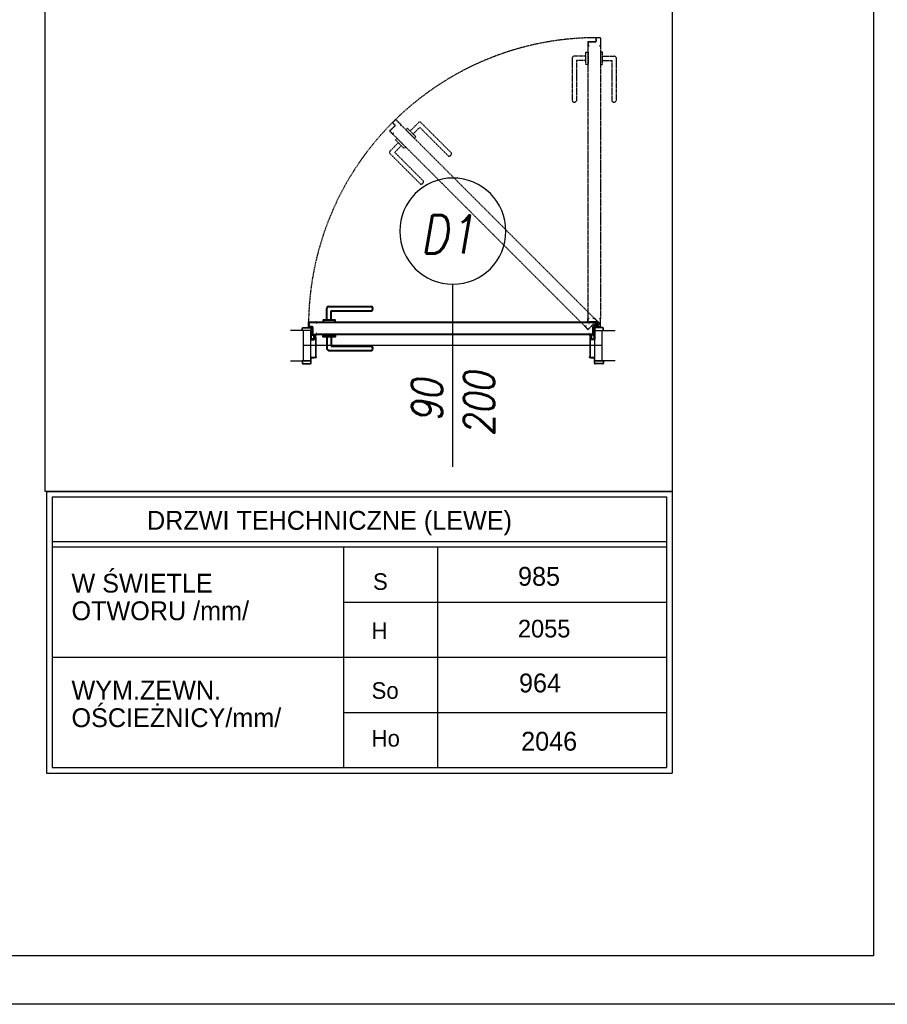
# Model space of a CAD drawing. Extents: x 678233 to 771511, y -128679 to -91169.
# Tile 27 of 62: x 762241 to 762527, y -98763 to -98438. Entities that reach past the tile are written whole.
import ezdxf
from ezdxf.enums import TextEntityAlignment as Align

# ---------------------------------------------------------------- set-up
doc = ezdxf.new("R2010")
doc.units = 0
doc.linetypes.add('DASHED', pattern=[0.75, 0.5, -0.25])
doc.linetypes.add('DASHED2', pattern=[0.375, 0.25, -0.125])
doc.layers.get('0').update_dxf_attribs({"linetype": 'CONTINUOUS'})
doc.layers.get('Defpoints').update_dxf_attribs({"linetype": 'CONTINUOUS'})
for name, color, linetype in [('01-OPIS', 2, 'CONTINUOUS'), ('DRZWI', 2, 'CONTINUOUS'), ('drzwi stalowe', 7, 'CONTINUOUS'), ('EL-WID', 8, 'DASHED2'), ('ościeżnica', 7, 'CONTINUOUS'), ('tabelka', 2, 'CONTINUOUS'), ('widokowa drzwi', 2, 'CONTINUOUS'), ('widokowa ościeżnica', 2, 'CONTINUOUS')]:
    doc.layers.add(name, color=color, linetype=linetype)
doc.layers.add('35', color=7, linetype='CONTINUOUS', lineweight=35)
doc.styles.add('SIMPLEX', font='simplex.shx', dxfattribs={"height": 15})

# ---------------------------------------------------------------- blocks, each defined once
blk = doc.blocks.new('drzwi stalowe 90 rzut')
for p, q in [((87.63, 28.03), (80.87, 28.03)), ((85.2, 18.03), (85.2, 28.03)), ((87.63, 18.03), (87.63, 28.03)), ((181.27, 28.03), (188.02, 28.03)), ((181.27, 18.03), (181.27, 28.03)), ((183.7, 18.03), (183.7, 28.03)), ((80.87, 18.03), (87.63, 18.03)), ((188.02, 18.03), (181.27, 18.03))]:
    blk.add_line(p, q)
at = {"layer": 'ościeżnica'}
for p, q in [((84.75, 28.03), (84.75, 28.78)), ((87.63, 28.03), (84.75, 28.03)), ((84.87, 28.03), (84.87, 28.78)), ((85, 29.03), (87.5, 29.03)), ((85, 28.91), (87.5, 28.91)), ((87.63, 28.78), (87.63, 25.18)), ((87.75, 28.78), (87.75, 25.18)), ((181.15, 28.78), (181.15, 25.18)), ((181.27, 28.78), (181.27, 25.18)), ((181.27, 28.03), (184.15, 28.03)), ((183.9, 29.03), (181.4, 29.03)), ((183.9, 28.91), (181.4, 28.91)), ((184.03, 28.03), (184.03, 28.78)), ((184.15, 28.03), (184.15, 28.78)), ((87.85, 25.08), (88.7, 25.08)), ((87.85, 24.96), (88.7, 24.96)), ((88.8, 25.18), (88.8, 25.91)), ((88.92, 25.18), (88.92, 25.9)), ((89.13, 25.91), (89.13, 19.28)), ((89.25, 25.91), (89.25, 19.28)), ((179.65, 25.91), (179.65, 19.28)), ((179.77, 25.91), (179.77, 19.28)), ((179.98, 25.18), (179.98, 25.9)), ((180.1, 25.18), (180.1, 25.91)), ((181.05, 25.08), (180.2, 25.08)), ((181.05, 24.96), (180.2, 24.96)), ((87.63, 18.03), (84.75, 18.03)), ((84.75, 18.03), (84.75, 17.28)), ((84.87, 18.03), (84.87, 17.28)), ((85, 17.15), (87.5, 17.15)), ((85, 17.03), (87.5, 17.03)), ((87.63, 17.28), (87.63, 18.93)), ((87.75, 17.28), (87.75, 18.93)), ((87.85, 19.15), (88.7, 19.15)), ((89, 19.15), (87.85, 19.15)), ((87.85, 19.03), (88.7, 19.03)), ((89, 19.03), (87.85, 19.03)), ((179.9, 19.15), (181.05, 19.15)), ((179.9, 19.03), (181.05, 19.03)), ((181.05, 19.15), (180.2, 19.15)), ((181.05, 19.03), (180.2, 19.03)), ((181.15, 17.28), (181.15, 18.93)), ((181.27, 17.28), (181.27, 18.93)), ((181.27, 18.03), (184.15, 18.03)), ((183.9, 17.15), (181.4, 17.15)), ((183.9, 17.03), (181.4, 17.03)), ((184.03, 18.03), (184.03, 17.28)), ((184.15, 18.03), (184.15, 17.28))]:
    blk.add_line(p, q, dxfattribs=at)
for centre, radius, start, end in [((85, 28.78), 0.25, 90, 180), ((85, 28.78), 0.13, 90, 180), ((87.5, 28.78), 0.25, 0, 90), ((87.5, 28.78), 0.13, 0, 90), ((89.02, 25.91), 0.225, 90, 180), ((89.02, 25.91), 0.105, 90, 187.4598), ((89.02, 25.91), 0.225, 0, 90), ((89.02, 25.91), 0.105, 0, 90), ((179.87, 25.91), 0.225, 90, 180), ((179.87, 25.91), 0.105, 90, 180), ((179.87, 25.91), 0.225, 0, 90), ((179.87, 25.91), 0.105, 352.5402, 90), ((181.4, 28.78), 0.25, 90, 180), ((181.4, 28.78), 0.13, 90, 180), ((183.9, 28.78), 0.25, 0, 90), ((183.9, 28.78), 0.13, 0, 90), ((87.85, 25.18), 0.22, 180, 270), ((87.85, 25.18), 0.1, 180, 270), ((88.7, 25.18), 0.1, 270, 0), ((88.7, 25.18), 0.22, 270, 0), ((180.2, 25.18), 0.22, 180, 270), ((180.2, 25.18), 0.1, 180, 270), ((181.05, 25.18), 0.1, 270, 0), ((181.05, 25.18), 0.22, 270, 0), ((85, 17.28), 0.25, 180, 270), ((85, 17.28), 0.13, 180, 270), ((87.5, 17.28), 0.25, 270, 0), ((87.5, 17.28), 0.13, 270, 0), ((87.85, 18.93), 0.22, 90, 180), ((87.85, 18.93), 0.1, 90, 180), ((89, 19.28), 0.25, 270, 0), ((89, 19.28), 0.13, 270, 0), ((179.9, 19.28), 0.25, 180, 270), ((179.9, 19.28), 0.13, 180, 270), ((181.05, 18.93), 0.22, 0, 90), ((181.05, 18.93), 0.1, 360, 90), ((181.4, 17.28), 0.25, 180, 270), ((181.4, 17.28), 0.13, 180, 270), ((183.9, 17.28), 0.13, 270, 0), ((183.9, 17.28), 0.25, 270, 0)]:
    blk.add_arc(centre, radius, start, end, dxfattribs=at)
at = {"layer": 'ościeżnica', "lineweight": 40}
for p in [(89.25, 19.27), (89.25, 19.27), (179.65, 19.27), (179.65, 19.27)]:
    blk.add_point(p, dxfattribs=at)
at = {"layer": 'widokowa drzwi', "color": 8, "linetype": 'DASHED', "ltscale": 0.5}
for p, q in [((181.65, 124.34), (181.65, 123.34)), ((181.71, 124.38), (181.71, 123.38)), ((183.02, 124.48), (181.81, 124.48)), ((182.98, 124.54), (181.85, 124.54)), ((183.12, 124.38), (183.12, 122)), ((183.18, 124.34), (183.18, 122.04)), ((179, 123.04), (179, 122.04)), ((179.06, 123.08), (179.06, 122)), ((179.4, 121.84), (179.06, 121.84)), ((179.06, 32.04), (179.06, 121.84)), ((181.51, 123.18), (179.16, 123.18)), ((179.4, 121.9), (179.16, 121.9)), ((179.2, 123.24), (179.35, 123.24)), ((179.2, 121.84), (179.4, 121.84)), ((179.35, 123.24), (181.55, 123.24)), ((179.4, 121.84), (179.4, 121.9)), ((182.78, 121.84), (182.78, 121.9)), ((182.78, 121.9), (183.02, 121.9)), ((183.11, 121.84), (182.78, 121.84)), ((183, 121.84), (182.8, 121.84)), ((183.11, 121.84), (183.11, 32.04)), ((173.86, 117.98), (173.86, 103.69)), ((178.35, 118.46), (174.53, 118.46)), ((175.25, 117.07), (175.25, 103.69)), ((178.35, 117.07), (175.25, 117.07)), ((183.82, 118.46), (187.63, 118.46)), ((183.82, 117.07), (186.92, 117.07)), ((186.92, 117.07), (186.92, 103.69)), ((188.31, 117.98), (188.31, 103.69)), ((115.47, 97.51), (114.67, 96.72)), ((115.54, 97.5), (114.69, 96.64)), ((115.68, 97.5), (117.37, 95.82)), ((115.75, 97.51), (117.38, 95.89)), ((115.39, 95.51), (113.73, 93.85)), ((113.82, 94.03), (115.38, 95.58)), ((114.67, 96.43), (115.38, 95.73)), ((114.69, 96.5), (115.39, 95.8)), ((117.2, 95.51), (117.37, 95.68)), ((117.24, 95.46), (117.2, 95.51)), ((117.47, 95.7), (117.24, 95.46)), ((117.4, 95.62), (117.25, 95.48)), ((117.47, 95.7), (180.97, 32.2)), ((120.37, 93.8), (123.07, 96.5)), ((121.35, 92.82), (123.54, 95.01)), ((123.54, 95.01), (133, 85.55)), ((123.88, 96.65), (133.99, 86.54)), ((113.72, 93.92), (113.82, 94.03)), ((113.72, 93.64), (114.43, 92.93)), ((113.73, 93.71), (114.5, 92.95)), ((114.85, 93.07), (114.61, 92.83)), ((178.11, 29.34), (114.61, 92.83)), ((114.81, 93.12), (114.64, 92.95)), ((114.71, 92.93), (114.85, 93.07)), ((114.85, 93.07), (114.81, 93.12)), ((116.5, 89.94), (113.8, 87.24)), ((117.48, 88.96), (115.29, 86.76)), ((113.66, 86.43), (123.77, 76.32)), ((115.29, 86.76), (124.75, 77.3)), ((178.35, 29.58), (178.11, 29.34)), ((178.21, 29.43), (178.35, 29.58)), ((178.39, 29.53), (178.22, 29.36)), ((178.98, 28.46), (178.22, 29.22)), ((178.35, 29.58), (178.39, 29.53)), ((179, 30.84), (179, 31.84)), ((179.4, 32.04), (179.06, 32.04)), ((179.06, 30.8), (179.06, 31.88)), ((179.06, 30.99), (179.06, 31.8)), ((179.06, 30.99), (179.06, 31.8)), ((180.79, 30.12), (179.13, 28.46)), ((179.4, 31.98), (179.16, 31.98)), ((181.51, 30.7), (179.16, 30.7)), ((179.2, 32.04), (179.4, 32.04)), ((179.2, 30.64), (181.55, 30.64)), ((179.2, 28.44), (180.86, 30.11)), ((179.4, 32.04), (179.4, 31.98)), ((180.97, 32.2), (180.74, 31.97)), ((180.88, 32.11), (180.74, 31.97)), ((180.74, 31.97), (180.78, 31.92)), ((180.78, 31.92), (180.95, 32.09)), ((181.71, 29.4), (181, 30.11)), ((181.78, 29.41), (181.07, 30.12)), ((182.77, 30.41), (181.09, 32.09)), ((182.79, 30.48), (181.16, 32.11)), ((181.65, 29.54), (181.65, 30.54)), ((181.71, 29.5), (181.71, 30.5)), ((183.02, 29.4), (181.81, 29.4)), ((182.98, 29.34), (181.85, 29.34)), ((182.77, 30.27), (181.92, 29.41)), ((182.79, 30.2), (181.99, 29.4)), ((183.11, 32.04), (182.78, 32.04)), ((182.98, 32.04), (182.78, 32.04)), ((182.78, 32.04), (182.78, 31.98)), ((182.78, 31.98), (183.02, 31.98)), ((183.12, 29.5), (183.12, 31.88)), ((183.18, 29.54), (183.18, 31.84)), ((178.91, 28.44), (178.21, 29.15))]:
    blk.add_line(p, q, dxfattribs=at)
at = {"layer": 'widokowa drzwi', "lineweight": 40}
for p, q in [((93.4, 35.94), (107.7, 35.94)), ((92.93, 31.45), (92.93, 35.27)), ((94.32, 31.45), (94.32, 34.55)), ((94.32, 34.55), (107.7, 34.55)), ((86.85, 30.61), (86.85, 29.48)), ((86.91, 30.65), (86.91, 29.44)), ((87.01, 30.75), (89.39, 30.75)), ((87.01, 29.34), (88.01, 29.34)), ((87.05, 30.81), (89.35, 30.81)), ((87.05, 29.28), (88.05, 29.28)), ((89.49, 30.41), (89.49, 30.65)), ((89.55, 30.41), (89.49, 30.41)), ((89.55, 30.74), (89.55, 30.41)), ((89.55, 30.74), (179.35, 30.74)), ((89.55, 30.63), (89.55, 30.43)), ((179.35, 30.74), (179.35, 30.41)), ((179.35, 30.61), (179.35, 30.41)), ((179.35, 30.41), (179.41, 30.41)), ((179.41, 30.41), (179.41, 30.65)), ((181.89, 30.75), (179.51, 30.75)), ((181.85, 30.81), (179.55, 30.81)), ((181.85, 29.28), (180.85, 29.28)), ((181.89, 29.34), (180.89, 29.34)), ((181.99, 30.65), (181.99, 29.44)), ((182.05, 30.61), (182.05, 29.48)), ((88.15, 26.98), (88.15, 29.18)), ((88.15, 26.83), (88.15, 26.98)), ((88.21, 29.14), (88.21, 26.79)), ((88.31, 26.69), (89.39, 26.69)), ((88.35, 26.63), (89.35, 26.63)), ((89.49, 27.03), (89.49, 26.79)), ((89.55, 27.03), (89.49, 27.03)), ((89.55, 26.83), (89.55, 27.03)), ((89.55, 27.03), (89.55, 26.69)), ((179.35, 26.69), (89.55, 26.69)), ((92.93, 25.99), (92.93, 22.17)), ((94.32, 25.99), (94.32, 22.89)), ((179.35, 27.03), (179.41, 27.03)), ((179.35, 26.83), (179.35, 27.03)), ((179.35, 27.03), (179.35, 26.69)), ((179.41, 27.03), (179.41, 26.79)), ((180.59, 26.69), (179.51, 26.69)), ((180.55, 26.63), (179.55, 26.63)), ((180.4, 26.69), (179.59, 26.69)), ((180.4, 26.69), (179.59, 26.69)), ((180.69, 29.14), (180.69, 26.79)), ((180.75, 26.83), (180.75, 29.18)), ((94.32, 22.89), (107.7, 22.89)), ((93.4, 21.5), (107.7, 21.5))]:
    blk.add_line(p, q, dxfattribs=at)
at = {"layer": 'widokowa drzwi', "color": 8, "linetype": 'DASHED', "ltscale": 0.5}
for points in [[(179.06, 119.74), (179.06, 115.74), (178.35, 115.74), (178.35, 119.74)], [(183.11, 119.74), (183.11, 115.74), (183.82, 115.74), (183.82, 119.74)], [(118.96, 94.21), (121.79, 91.38), (122.29, 91.88), (119.46, 94.71)], [(116.09, 91.35), (118.92, 88.52), (118.42, 88.02), (115.59, 90.85)]]:
    blk.add_lwpolyline(points, close=True, dxfattribs=at)
at = {"layer": 'widokowa drzwi', "lineweight": 40}
for points in [[(91.65, 30.74), (95.65, 30.74), (95.65, 31.45), (91.65, 31.45)], [(91.65, 26.69), (95.65, 26.69), (95.65, 25.99), (91.65, 25.99)]]:
    blk.add_lwpolyline(points, close=True, dxfattribs=at)
at = {"layer": 'widokowa drzwi', "color": 8, "linetype": 'DASHED', "ltscale": 0.5}
for centre, radius, start, end in [((181.86, 29.54), 95.01, 89.3236, 180.033), ((181.51, 123.38), 0.2, 270, 0), ((181.55, 123.34), 0.1, 270, 0), ((181.85, 124.34), 0.2, 90, 180), ((181.81, 124.38), 0.1, 90, 180), ((182.98, 124.34), 0.2, 0, 90), ((183.02, 124.38), 0.1, 0, 90), ((179.2, 123.04), 0.2, 90, 180), ((179.2, 122.04), 0.2, 180, 270), ((179.16, 123.08), 0.1, 90, 180), ((179.16, 122), 0.1, 180, 270), ((182.98, 122.04), 0.2, 270, 0), ((183.02, 122), 0.1, 270, 0), ((174.53, 117.74), 0.716, 90, 160.0839), ((187.63, 117.74), 0.716, 19.9161, 90), ((174.55, 104.13), 0.825, 212.6528, 327.3472), ((187.61, 104.13), 0.825, 212.6528, 327.3472), ((115.61, 97.37), 0.2, 45, 135), ((115.61, 97.43), 0.1, 45, 135), ((114.81, 96.57), 0.2, 135, 225), ((114.76, 96.57), 0.1, 135, 225), ((115.31, 95.65), 0.1, 315, 45), ((115.25, 95.65), 0.2, 315, 45), ((117.3, 95.75), 0.1, 315, 45), ((117.24, 95.75), 0.2, 315, 45), ((123.57, 96), 0.716, 64.9161, 135), ((113.86, 93.78), 0.2, 135, 225), ((113.8, 93.78), 0.1, 135, 225), ((114.57, 93.07), 0.2, 225, 315), ((114.57, 93.02), 0.1, 225, 315), ((114.31, 86.73), 0.716, 135, 205.0839), ((133.18, 86.36), 0.825, 257.6528, 12.3472), ((123.95, 77.13), 0.825, 257.6528, 12.3472), ((178.35, 29.29), 0.2, 135, 225), ((178.29, 29.29), 0.1, 135, 225), ((179.2, 31.84), 0.2, 90, 180), ((179.2, 30.84), 0.2, 180, 270), ((179.16, 31.88), 0.1, 90, 180), ((179.16, 30.8), 0.1, 180, 270), ((180.93, 29.98), 0.2, 45, 135), ((180.93, 30.04), 0.1, 45, 135), ((181.02, 31.97), 0.2, 45, 135), ((181.02, 32.02), 0.1, 45, 135), ((181.51, 30.5), 0.2, 0, 90), ((181.55, 30.54), 0.1, 0, 90), ((181.85, 29.54), 0.2, 180, 270), ((181.81, 29.5), 0.1, 180, 270), ((181.85, 29.54), 0.2, 225, 315), ((181.85, 29.48), 0.1, 225, 315), ((182.7, 30.34), 0.1, 315, 45), ((182.65, 30.34), 0.2, 315, 45), ((182.98, 31.84), 0.2, 0, 90), ((182.98, 29.54), 0.2, 270, 0), ((183.02, 31.88), 0.1, 0, 90), ((183.02, 29.5), 0.1, 270, 0), ((179.05, 28.59), 0.2, 225, 315), ((179.05, 28.53), 0.1, 225, 315)]:
    blk.add_arc(centre, radius, start, end, dxfattribs=at)
at = {"layer": 'widokowa drzwi', "lineweight": 40}
for centre, radius, start, end in [((93.65, 35.27), 0.716, 109.9161, 180), ((107.26, 35.25), 0.825, 302.6528, 57.3472), ((87.05, 30.61), 0.2, 90, 180), ((87.05, 29.48), 0.2, 180, 270), ((87.01, 30.65), 0.1, 90, 180), ((87.01, 29.44), 0.1, 180, 270), ((88.01, 29.14), 0.2, 0, 90), ((88.05, 29.18), 0.1, 0, 90), ((89.35, 30.61), 0.2, 0, 90), ((89.39, 30.65), 0.1, 0, 90), ((179.55, 30.61), 0.2, 90, 180), ((179.51, 30.65), 0.1, 90, 180), ((180.89, 29.14), 0.2, 90, 180), ((180.85, 29.18), 0.1, 90, 180), ((181.85, 30.61), 0.2, 0, 90), ((181.85, 29.48), 0.2, 270, 0), ((181.89, 30.65), 0.1, 0, 90), ((181.89, 29.44), 0.1, 270, 0), ((88.35, 26.83), 0.2, 180, 270), ((88.31, 26.79), 0.1, 180, 270), ((89.35, 26.83), 0.2, 270, 0), ((89.39, 26.79), 0.1, 270, 0), ((179.55, 26.83), 0.2, 180, 270), ((179.51, 26.79), 0.1, 180, 270), ((180.55, 26.83), 0.2, 270, 0), ((180.59, 26.79), 0.1, 270, 0), ((107.26, 22.19), 0.825, 302.6528, 57.3472), ((93.65, 22.17), 0.716, 180, 250.0839)]:
    blk.add_arc(centre, radius, start, end, dxfattribs=at)
for p in [(88.15, 26.63), (180.75, 26.63)]:
    blk.add_point(p, dxfattribs=at)
at = {"layer": 'widokowa ościeżnica'}
for p, q in [((87.85, 25.33), (87.85, 26.63)), ((87.85, 26.63), (88.75, 26.63)), ((89.25, 26.13), (88.65, 26.13)), ((88.65, 25.33), (88.65, 26.13)), ((179.65, 26.13), (180.25, 26.13)), ((181.05, 26.63), (180.15, 26.63)), ((180.25, 25.33), (180.25, 26.13)), ((181.05, 25.33), (181.05, 26.63)), ((88.65, 25.33), (87.85, 25.33)), ((180.25, 25.33), (181.05, 25.33))]:
    blk.add_line(p, q, dxfattribs=at)
for centre, start, end in [((88.75, 26.13), 0, 90), ((180.15, 26.13), 90, 180)]:
    blk.add_arc(centre, 0.5, start, end, dxfattribs=at)
blk = doc.blocks.new('ozn drzwi')
at = {"layer": 'DRZWI'}
blk.add_line((61.04, -5.36), (0.84, -5.36), dxfattribs=at)
blk.add_circle((-16.66, -5.36), 17.5, dxfattribs=at)
at = {"layer": '01-OPIS', "ltscale": 5, "style": 'SIMPLEX', "oblique": 10, "width": 0.824873, "flags": 4}
for tag, p in [('150', (19.12, -1.86, 354.27)), ('170', (20.23, -19.04, 354.27))]:
    blk.add_attdef(tag, text='', height=10, dxfattribs=at).set_placement(p, align=Align.CENTER)
at = {"layer": '01-OPIS', "color": 2, "style": 'SIMPLEX', "oblique": 10, "text_generation_flag": 6, "width": 0.812341, "flags": 4}
blk.add_attdef('01', text='', height=12.56, rotation=90, dxfattribs=at).set_placement((-21.91, -3.71, 8912.41), align=Align.CENTER)

msp = doc.modelspace()

# ---------------------------------------------------------------- linework, layer by layer
msp.add_line((762433.12, -98545.89), (762334.62, -98545.89))
at = {"layer": 'Defpoints'}
msp.add_lwpolyline([(761854.91, -98168.99), (762694.91, -98168.99), (762694.91, -98762.99), (761854.91, -98762.99)], close=True, dxfattribs=at)
at = {"layer": 'EL-WID', "color": 4, "linetype": 'Continuous'}
for p, q in [((762249.89, -98593.93), (762249.89, -98686.81)), ((762249.89, -98593.93), (762456.18, -98593.93)), ((762456.18, -98593.93), (762456.18, -98686.81)), ((762251.71, -98595.75), (762251.71, -98684.99)), ((762251.71, -98595.75), (762454.36, -98595.75)), ((762454.36, -98595.75), (762454.36, -98684.99)), ((762251.71, -98610.43), (762454.36, -98610.43)), ((762251.71, -98612.25), (762454.36, -98612.25)), ((762347.86, -98612.25), (762347.86, -98684.99)), ((762378.78, -98612.25), (762378.78, -98684.99)), ((762347.86, -98630.43), (762454.36, -98630.43)), ((762251.71, -98648.62), (762454.36, -98648.62)), ((762347.86, -98666.8), (762454.36, -98666.8)), ((762251.71, -98684.99), (762454.36, -98684.99)), ((762249.89, -98686.81), (762456.18, -98686.81))]:
    msp.add_line(p, q, dxfattribs=at)
msp.add_lwpolyline([(762249.42, -98206.59), (762456.18, -98206.59), (762456.18, -98593.93), (762249.42, -98593.93)], close=True, dxfattribs=at)
at = {"layer": 'tabelka'}
msp.add_lwpolyline([(761892.05, -98184.99), (762522.63, -98184.99), (762522.63, -98746.99), (761892.05, -98746.99)], close=True, dxfattribs=at)

# ---------------------------------------------------------------- block references
at = {"layer": '35', "lineweight": 18}
ref = msp.add_blockref('ozn drzwi', (762378.51, -98524.8), dxfattribs=dict(at, xscale=-1, rotation=90))
ref.add_attrib('170', '200', dxfattribs={"layer": '01-OPIS', "ltscale": 5, "height": 10, "rotation": 90, "style": 'SIMPLEX', "oblique": 10, "width": 0.824873}).set_placement((762397.55, -98565.03, 354.27), align=Align.CENTER)
ref.add_attrib('150', '90', dxfattribs={"layer": '01-OPIS', "ltscale": 5, "height": 10, "rotation": 90, "style": 'SIMPLEX', "oblique": 10, "width": 0.824873}).set_placement((762380.37, -98563.92, 354.27), align=Align.CENTER)
ref.add_attrib('01', 'D1', dxfattribs={"layer": '01-OPIS', "color": 2, "height": 12.564, "rotation": 180, "style": 'SIMPLEX', "oblique": 10, "text_generation_flag": 6, "width": 0.812341}).set_placement((762382.22, -98515.46, 8912.41), align=Align.CENTER)
at = {"layer": 'drzwi stalowe'}
msp.add_blockref('drzwi stalowe 90 rzut', (762249.42, -98568.93), dxfattribs=at)

# ---------------------------------------------------------------- texts
at = {"layer": 'EL-WID', "color": 4, "linetype": 'Continuous'}
for s, height, p in [('DRZWI TEHCHNICZNE (LEWE)', 6.2074, (762283.02, -98606.57)), ('W ŚWIETLE', 6.207, (762258.11, -98627.28)), ('S', 5.46, (762357.55, -98626.38)), ('985', 6.207, (762405.38, -98625.03)), ('OTWORU /mm/', 6.2074, (762258.11, -98636.38)), ('H', 5.46, (762357.08, -98642.6)), ('2055', 5.819, (762405.34, -98642.07)), ('964', 6.207, (762405.7, -98660.18)), ('WYM.ZEWN.', 6.207, (762258.11, -98662.53)), ('So', 5.456, (762357.08, -98662.29)), ('OŚCIEŻNICY/mm/', 6.2074, (762258.11, -98671.62)), ('Ho', 5.456, (762357.08, -98678.06)), ('2046', 6.207, (762406.41, -98679.38))]:
    msp.add_text(s, height=height, dxfattribs=at).set_placement(p)

doc.saveas('drawing.dxf')
